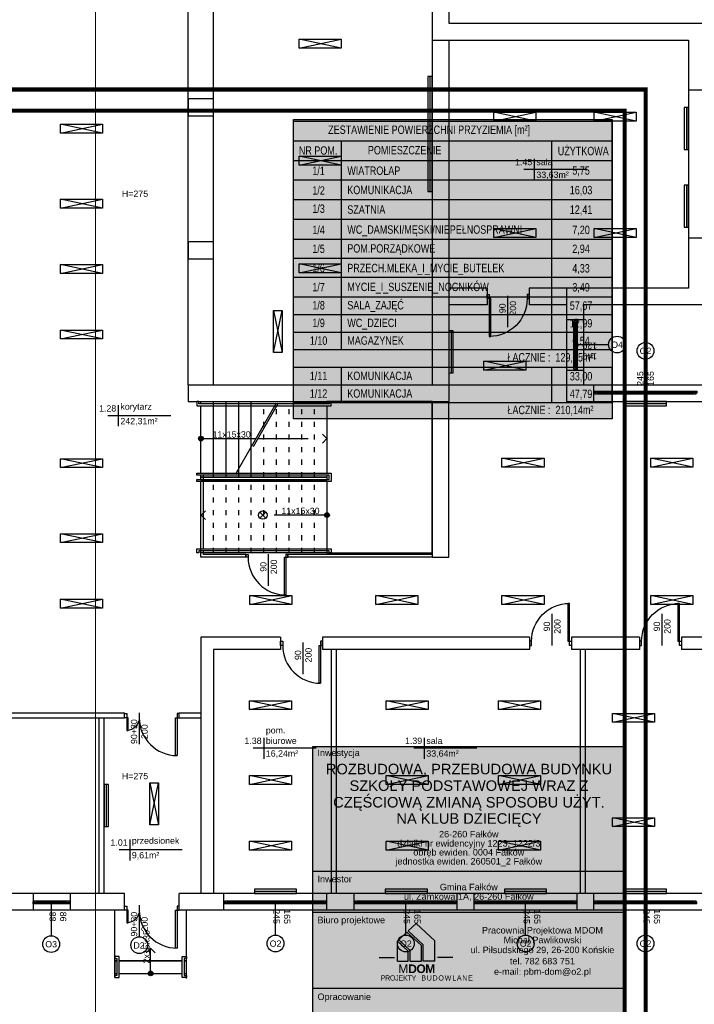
# Model space of a CAD drawing. Header units: millimetres. Extents: x 3698380 to 4312681, y 939872 to 1104488.
# Tile 34 of 93: x 3987465 to 4003512, y 969440 to 992861. Entities that reach past the tile are written whole.
import ezdxf
from ezdxf.enums import TextEntityAlignment as Align

# ---------------------------------------------------------------- set-up
doc = ezdxf.new("R2010")
doc.units = ezdxf.units.MM
doc.header["$LTSCALE"] = 10
doc.set_wipeout_variables(frame=1)
doc.linetypes.add('ACAD_ISO03W100', pattern=[30, 12, -18])
for name, color, linetype in [('__INST_opisy', 3, 'Continuous'), ('A_opis', 6, 'Continuous'), ('A_sc_istn', 252, 'Continuous'), ('A_wymiary', 1, 'Continuous'), ('METRYKA', 1, 'Continuous'), ('RAMKA', 5, 'Continuous')]:
    doc.layers.add(name, color=color, linetype=linetype)
doc.styles.add('ARIAL', font='arial.ttf')
doc.styles.get("Standard").update_dxf_attribs({"font": 'arial.ttf'})
doc.styles.add('Strzałki', font='ic-isocp.shx', dxfattribs={"width": 0.8})
doc.linetypes.add('TRACKS', pattern='A,0.15,[130,ltypeshp.shx,S=0.25,R=0,X=0,Y=0],0.15', length=0.3)
doc.linetypes.add('ZIGZAG', pattern='A,0.0001,-0.2,[131,ltypeshp.shx,S=0.2,R=0,X=-0.2,Y=0],-0.4,[131,ltypeshp.shx,S=0.2,R=180,X=0.2,Y=0],-0.2', length=0.8001)

# ---------------------------------------------------------------- blocks, each defined once
blk = doc.blocks.new('*U186')
blk.add_lwpolyline([(90, 105), (390, 105), (390, -75), (90, -75)], close=True)
blk.add_wipeout([(80, 285), (85, 285), (85, 280), (395, 280), (395, 285), (400, 285), (400, 275), (80, 275)])
for points in [[(-160, 285), (-160, -75), (90, -75), (90, 285)], [(80, 285), (85, 285), (85, 280), (395, 280), (395, 285), (400, 285), (400, 275), (80, 275)], [(90, 285), (390, 285), (390, 105), (90, 105)]]:
    blk.add_lwpolyline(points, close=True)
for points in [[(400, 115), (400, 110), (85, 110), (85, 100), (400, 100), (400, 95), (80, 95), (80, 115)], [(80, -75), (85, -75), (85, -70), (395, -70), (395, -75), (400, -75), (400, -65), (80, -65)]]:
    blk.add_wipeout(points)
for points in [[(400, 110), (85, 110), (85, 100), (400, 100), (400, 95), (80, 95), (80, 115), (400, 115)], [(80, -75), (85, -75), (85, -70), (395, -70), (395, -75), (400, -75), (400, -65), (80, -65)]]:
    blk.add_lwpolyline(points, close=True)
blk = doc.blocks.new('*U198')
h = blk.add_hatch(color=256)
h.dxf.hatch_style = 1
h.paths.add_polyline_path([(5.6, 0, 1), (-5.6, 0, 1)])
at = {"linetype": 'ACAD_ISO03W100', "lineweight": 15}
for q in [(-289, 10.6), (-289, -10.6)]:
    blk.add_line((-299.6, 0), q, dxfattribs=at)
at = {"linetype": 'ACAD_ISO03W100'}
blk.add_line((-135.6, 0), (-299.6, 0), dxfattribs=at)
blk.add_line((-5.6, 0), (-130.6, 0))
blk.add_lwpolyline([(-184.2, -84.2), (-87, 84.2)], dxfattribs=at)
blk.add_lwpolyline([(-179.2, -84.2), (-82, 84.2)])
at = {"ltscale": 100}
blk.add_circle((0, 0), 5.61, dxfattribs=at)
blk.add_attdef('OPIS_SCHODÓW', text='', height=15, rotation=180).set_placement((-73.1, -10), align=Align.MIDDLE_CENTER)
blk = doc.blocks.new('*U199')
h = blk.add_hatch(color=256)
h.dxf.hatch_style = 1
h.paths.add_polyline_path([(5.6, 0, 1), (-5.6, 0, 1)])
at = {"linetype": 'ACAD_ISO03W100', "lineweight": 15}
for q in [(-289, 10.6), (-289, -10.6)]:
    blk.add_line((-299.6, 0), q, dxfattribs=at)
at = {"linetype": 'ACAD_ISO03W100'}
blk.add_line((-5.6, 0), (-299.6, 0), dxfattribs=at)
at = {"ltscale": 100}
blk.add_circle((0, 0), 5.61, dxfattribs=at)
blk.add_attdef('OPIS_SCHODÓW', text='', height=15).set_placement((-63.1, 10), align=Align.MIDDLE_CENTER)
blk = doc.blocks.new('*U463')
at = {"color": 252}
for p, q in [((-16.5, 20), (-21.5, 20)), ((-21.5, 15), (-19, 15)), ((-19, 15), (-19, 17.5)), ((-19, 17.5), (-16.5, 17.5)), ((-14, 17.5), (-19, 17.5)), ((-19, 17.5), (-19, 12.5)), ((-19, 12.5), (-14, 12.5)), ((-16.5, 17.5), (-16.5, 20)), ((61.5, 20), (-16.5, 20)), ((-14, 12.5), (-14, 17.5)), ((59, 17.5), (-14, 17.5)), ((-14, 15), (59, 15)), ((-14, 12.5), (59, 12.5)), ((-14, 12.5), (59, 12.5)), ((64, 17.5), (59, 17.5)), ((59, 17.5), (59, 12.5)), ((59, 12.5), (64, 12.5)), ((66.5, 20), (61.5, 20)), ((61.5, 20), (61.5, 17.5)), ((61.5, 17.5), (64, 17.5)), ((64, 17.5), (64, 15)), ((64, 12.5), (64, 17.5)), ((64, 15), (66.5, 15))]:
    blk.add_line(p, q, dxfattribs=at)
for points in [[(-21.5, 20), (-21.5, 15), (-19, 15)], [(66.5, 20), (66.5, 15), (64, 15)]]:
    blk.add_lwpolyline(points, dxfattribs=at)
blk = doc.blocks.new('*U338')
at = {"color": 252}
blk.add_lwpolyline([(75, 0), (0, 0)], dxfattribs=at)
for tag, p in [('S', (30, 5)), ('H', (30, -20))]:
    blk.add_attdef(tag, text='', height=15, dxfattribs=at).set_placement(p, align=Align.CENTER)
blk = doc.blocks.new('*U462')
at = {"color": 252}
for p, q in [((-95, 20), (-100, 20)), ((-100, 15), (-97.5, 15)), ((-97.5, 15), (-97.5, 17.5)), ((-97.5, 17.5), (-95, 17.5)), ((-92.5, 17.5), (-97.5, 17.5)), ((-97.5, 17.5), (-97.5, 12.5)), ((-97.5, 12.5), (-92.5, 12.5)), ((-95, 17.5), (-95, 20)), ((140, 20), (-95, 20)), ((-92.5, 12.5), (-92.5, 17.5)), ((137.5, 17.5), (-92.5, 17.5)), ((-92.5, 15), (137.5, 15)), ((-92.5, 12.5), (137.5, 12.5)), ((-92.5, 12.5), (137.5, 12.5)), ((142.5, 17.5), (137.5, 17.5)), ((137.5, 17.5), (137.5, 12.5)), ((137.5, 12.5), (142.5, 12.5)), ((145, 20), (140, 20)), ((140, 20), (140, 17.5)), ((140, 17.5), (142.5, 17.5)), ((142.5, 17.5), (142.5, 15)), ((142.5, 12.5), (142.5, 17.5)), ((142.5, 15), (145, 15))]:
    blk.add_line(p, q, dxfattribs=at)
for points in [[(-100, 20), (-100, 15), (-97.5, 15)], [(145, 20), (145, 15), (142.5, 15)]]:
    blk.add_lwpolyline(points, dxfattribs=at)
blk = doc.blocks.new('*U259')
at = {"color": 252}
blk.add_lwpolyline([(75, 0), (0, 0)], dxfattribs=at)
for tag, p in [('H', (30, 20)), ('S', (30, -5))]:
    blk.add_attdef(tag, text='', height=15, rotation=180, dxfattribs=at).set_placement(p, align=Align.CENTER)
blk = doc.blocks.new('*U196')
blk.add_arc((0, 0), 900, 0, 90)
blk.add_wipeout([(0, 900), (35, 900), (35, 0), (0, 0)])
blk.add_wipeout([(0, 900), (35, 900), (35, 0), (0, 0)])
blk.add_wipeout([(0, 900), (35, 900), (35, 0), (0, 0)])
for points in [[(35, 900), (35, 0), (0, 0), (0, 900)], [(-50, -100), (0, -100), (0, 0), (-50, 0)]]:
    blk.add_lwpolyline(points, close=True)
blk = doc.blocks.new('*U192')
blk.add_arc((0, 0), 300, 0, 90)
blk.add_wipeout([(0, 300), (35, 300), (35, 0), (0, 0)])
blk.add_wipeout([(0, 300), (35, 300), (35, 0), (0, 0)])
blk.add_wipeout([(0, 300), (35, 300), (35, 0), (0, 0)])
for points in [[(35, 300), (35, 0), (0, 0), (0, 300)], [(-50, -100), (0, -100), (0, 0), (-50, 0)]]:
    blk.add_lwpolyline(points, close=True)
blk = doc.blocks.new('*U469')
at = {"color": 252}
for points in [[(35, 900), (35, 0), (0, 0), (0, 900)], [(-50, -100), (0, -100), (0, 0), (-50, 0)], [(950, 0), (950, -100), (900, -100), (900, 0)]]:
    blk.add_lwpolyline(points, close=True, dxfattribs=at)
blk.add_arc((0, 0), 900, 0, 90, dxfattribs=at)
blk = doc.blocks.new('*U460')
at = {"color": 252}
for p, q in [((-32.5, 20), (-37.5, 20)), ((-37.5, 15), (-35, 15)), ((-35, 15), (-35, 17.5)), ((-35, 17.5), (-32.5, 17.5)), ((-30, 17.5), (-35, 17.5)), ((-35, 17.5), (-35, 12.5)), ((-35, 12.5), (-30, 12.5)), ((-32.5, 17.5), (-32.5, 20)), ((77.5, 20), (-32.5, 20)), ((-30, 12.5), (-30, 17.5)), ((75, 17.5), (-30, 17.5)), ((-30, 15), (75, 15)), ((-30, 12.5), (75, 12.5)), ((-30, 12.5), (75, 12.5)), ((80, 17.5), (75, 17.5)), ((75, 17.5), (75, 12.5)), ((75, 12.5), (80, 12.5)), ((82.5, 20), (77.5, 20)), ((77.5, 20), (77.5, 17.5)), ((77.5, 17.5), (80, 17.5)), ((80, 17.5), (80, 15)), ((80, 12.5), (80, 17.5)), ((80, 15), (82.5, 15))]:
    blk.add_line(p, q, dxfattribs=at)
for points in [[(-37.5, 20), (-37.5, 15), (-35, 15)], [(82.5, 20), (82.5, 15), (80, 15)]]:
    blk.add_lwpolyline(points, dxfattribs=at)
blk = doc.blocks.new('*U471')
at = {"color": 252}
for points in [[(35, 900), (35, 0), (0, 0), (0, 900)], [(-50, -60), (0, -60), (0, 0), (-50, 0)], [(950, 0), (950, -60), (900, -60), (900, 0)]]:
    blk.add_lwpolyline(points, close=True, dxfattribs=at)
blk.add_arc((0, 0), 900, 0, 90, dxfattribs=at)
blk = doc.blocks.new('*U211')
for points in [[(90, 135), (90, -35), (90, -35), (90, 135)], [(90, 135), (120, 135), (120, -35), (90, -35)]]:
    blk.add_lwpolyline(points, close=True)
for points in [[(80, 135), (85, 135), (85, 130), (125, 130), (125, 135), (130, 135), (130, 125), (80, 125)], [(80, -35), (85, -35), (85, -30), (125, -30), (125, -35), (130, -35), (130, -25), (80, -25)]]:
    blk.add_wipeout(points)
for points in [[(80, 135), (85, 135), (85, 130), (125, 130), (125, 135), (130, 135), (130, 125), (80, 125)], [(80, -35), (85, -35), (85, -30), (125, -30), (125, -35), (130, -35), (130, -25), (80, -25)]]:
    blk.add_lwpolyline(points, close=True)
blk = doc.blocks.new('*U210')
h = blk.add_hatch(color=256)
h.dxf.hatch_style = 1
h.paths.add_polyline_path([(5.6, 0, 1), (-5.6, 0, 1)])
at = {"linetype": 'ACAD_ISO03W100', "lineweight": 15}
for q in [(-49, 10.6), (-49, -10.6)]:
    blk.add_line((-59.6, 0), q, dxfattribs=at)
blk.add_line((-5.6, 0), (-59.6, 0))
at = {"ltscale": 100}
blk.add_circle((0, 0), 5.61, dxfattribs=at)
blk.add_attdef('OPIS_SCHODÓW', text='', height=15, rotation=180).set_placement((-63.1, -10), align=Align.MIDDLE_CENTER)
blk = doc.blocks.new('d')
at = {"color": 252, "lineweight": 9}
blk.add_line((3747510.58, 823353.19), (3747510.58, 775173.19), dxfattribs=at)
at = {"layer": 'A_sc_istn', "color": 252}
for points in [[(3745714.74, 821527.02), (3757114.74, 821527.02), (3757114.74, 802727.02), (3755914.74, 802727.02), (3755914.74, 802327.02), (3762014.74, 802327.02), (3762014.74, 795627.02), (3759114.74, 795627.02), (3759114.74, 793727.02), (3776514.74, 793727.02), (3776514.74, 786472.02)], [(3745714.74, 821127.02), (3756714.74, 821127.02), (3756714.74, 803127.02), (3755514.74, 803127.02), (3755514.74, 801927.02), (3761614.74, 801927.02), (3761614.74, 796027.02), (3758714.74, 796027.02), (3758714.74, 793327.02), (3776114.74, 793327.02), (3776114.74, 786472.02)], [(3749714.74, 793727.02), (3749714.74, 802727.02)], [(3750314.74, 793727.02), (3750314.74, 802727.02)], [(3752348.8, 801732.99), (3753348.8, 801945.12)], [(3753348.8, 801732.99), (3752348.8, 801945.12)], [(3755514.74, 801927.02), (3755514.74, 793727.02)], [(3755914.74, 801927.02), (3755914.74, 793327.02)], [(3761614.74, 800742.02), (3762014.74, 800742.02)], [(3756980.74, 799996.82), (3757980.74, 800208.95)], [(3757980.74, 799996.82), (3756980.74, 800208.95)], [(3759368.7, 799996.82), (3760368.7, 800208.95)], [(3760368.7, 799996.82), (3759368.7, 800208.95)], [(3746676.94, 799712.15), (3747676.94, 799924.28)], [(3747676.94, 799712.15), (3746676.94, 799924.28)], [(3752348.8, 798950.03), (3753348.8, 799162.17)], [(3753348.8, 798950.03), (3752348.8, 799162.17)], [(3757946.54, 799098.67), (3757946.54, 798598.67)], [(3759196.54, 798848.67), (3757696.54, 798848.67)], [(3746676.94, 797929.19), (3747676.94, 798141.33)], [(3747676.94, 797929.19), (3746676.94, 798141.33)], [(3756980.74, 797232.39), (3757980.74, 797444.53)], [(3757980.74, 797232.39), (3756980.74, 797444.53)], [(3759368.7, 797232.39), (3760368.7, 797444.53)], [(3760368.7, 797232.39), (3759368.7, 797444.53)], [(3761614.81, 797222.02), (3762014.81, 797222.02)], [(3746676.94, 796373), (3747676.94, 796585.13)], [(3747676.94, 796373), (3746676.94, 796585.13)], [(3752348.8, 796393.84), (3753348.8, 796605.97)], [(3753348.8, 796393.84), (3752348.8, 796605.97)], [(3756825.7, 796027.02), (3755914.74, 796027.02)], [(3756825.7, 796027.02), (3756825.7, 795627.02)], [(3758714.74, 796027.02), (3757825.7, 796027.02)], [(3757825.7, 796027.02), (3757825.7, 795627.02)], [(3756825.7, 795627.02), (3755914.74, 795627.02)], [(3758714.74, 795627.02), (3757825.7, 795627.02)], [(3751739.49, 795495.75), (3751951.62, 794495.75)], [(3751739.49, 794495.75), (3751951.62, 795495.75)], [(3758714.74, 795277.02), (3759114.74, 795277.02)], [(3746676.94, 794816.8), (3747676.94, 795028.93)], [(3747676.94, 794816.8), (3746676.94, 795028.93)], [(3756743, 794078.29), (3757743, 794290.42)], [(3757743, 794078.29), (3756743, 794290.42)], [(3758714.74, 794077.02), (3759114.74, 794077.02)], [(3749714.74, 793727.02), (3755514.74, 793727.02)], [(3749714.74, 793727.02), (3749714.74, 793327.02)], [(3759364.74, 793327.02), (3759364.74, 793727.02)], [(3749714.74, 793327.02), (3755914.74, 793327.02)], [(3755514.74, 793327.02), (3755514.74, 789627.02), (3755914.74, 789627.02), (3755914.74, 793327.02)], [(3748051.01, 793239.3), (3748051.01, 792739.3)], [(3749301.01, 792989.3), (3747801.01, 792989.3)], [(3746676.94, 791756.39), (3747676.94, 791968.53)], [(3747676.94, 791756.39), (3746676.94, 791968.53)], [(3757176.86, 791766.94), (3758176.86, 791979.07)], [(3758176.86, 791766.94), (3757176.86, 791979.07)], [(3760714.1, 791766.94), (3761714.1, 791979.07)], [(3761714.1, 791766.94), (3760714.1, 791979.07)], [(3751086.31, 789627.02), (3750014.74, 789627.02), (3750014.74, 791587.02)], [(3751086.31, 789687.02), (3750074.74, 789687.02), (3750074.74, 791587.02)], [(3746676.94, 789973.44), (3747676.94, 790185.57)], [(3747676.94, 789973.44), (3746676.94, 790185.57)], [(3755514.74, 789687.02), (3752086.31, 789687.02)], [(3755514.74, 789627.02), (3752086.31, 789627.02)], [(3746676.94, 788417.24), (3747676.94, 788629.38)], [(3747676.94, 788417.24), (3746676.94, 788629.38)], [(3751176.86, 788502.51), (3752176.86, 788714.65)], [(3752176.86, 788502.51), (3751176.86, 788714.65)], [(3754176.86, 788502.51), (3755176.86, 788714.65)], [(3755176.86, 788502.51), (3754176.86, 788714.65)], [(3757176.86, 788502.51), (3758176.86, 788714.65)], [(3758176.86, 788502.51), (3757176.86, 788714.65)], [(3760714.1, 788502.51), (3761714.1, 788714.65)], [(3761714.1, 788502.51), (3760714.1, 788714.65)], [(3751910.63, 787727.02), (3750014.74, 787727.02)], [(3750014.74, 787727.02), (3750014.74, 781627.02)], [(3751910.63, 787727.02), (3751910.63, 787427.02)], [(3757830.63, 787727.02), (3752910.63, 787727.02)], [(3752910.63, 787727.02), (3752910.63, 787427.02)], [(3757830.63, 787727.02), (3757830.63, 787427.02)], [(3760447.71, 787727.02), (3758830.63, 787727.02)], [(3758830.63, 787727.02), (3758830.63, 787427.02)], [(3760447.71, 787727.02), (3760447.71, 787427.02)], [(3767991.27, 787727.02), (3761447.71, 787727.02)], [(3761447.71, 787727.02), (3761447.71, 787427.02)], [(3751910.63, 787427.02), (3750314.74, 787427.02)], [(3750314.74, 787427.02), (3750314.74, 781627.02)], [(3757830.63, 787427.02), (3752910.63, 787427.02)], [(3753114.74, 787427.02), (3753114.74, 781627.02)], [(3753234.74, 787427.02), (3753234.74, 781627.02)], [(3760447.71, 787427.02), (3758830.63, 787427.02)], [(3759034.74, 787427.02), (3759034.74, 781627.02)], [(3759154.74, 787427.02), (3759154.74, 781627.02)], [(3767991.27, 787427.02), (3761447.71, 787427.02)], [(3751173.69, 786000.36), (3752173.69, 786212.49)], [(3752173.69, 786000.36), (3751173.69, 786212.49)], [(3754422.73, 786000.36), (3755422.73, 786212.49)], [(3755422.73, 786000.36), (3754422.73, 786212.49)], [(3757097.04, 786000.36), (3758097.04, 786212.49)], [(3758097.04, 786000.36), (3757097.04, 786212.49)], [(3744414.74, 785927.02), (3746834.74, 785927.02)], [(3744414.74, 785807.02), (3746834.74, 785807.02)], [(3746834.74, 785927.02), (3748199.74, 785927.02)], [(3746834.74, 785807.02), (3748199.74, 785807.02)], [(3747594.74, 781627.02), (3747594.74, 785807.02)], [(3747714.74, 781627.02), (3747714.74, 785807.02)], [(3749499.74, 785927.02), (3750014.74, 785927.02)], [(3749499.74, 785807.02), (3750014.74, 785807.02)], [(3759802.71, 785698.55), (3760802.71, 785910.68)], [(3760802.71, 785698.55), (3759802.71, 785910.68)], [(3751509.63, 785331.66), (3751509.63, 784831.66)], [(3755328.39, 785331.66), (3755328.39, 784831.66)], [(3752759.63, 785081.66), (3751259.63, 785081.66)], [(3756578.39, 785081.66), (3755078.39, 785081.66)], [(3776514.74, 785072.02), (3776514.74, 781227.02), (3749499.74, 781227.02)], [(3776114.74, 785072.02), (3776114.74, 781627.02), (3749499.74, 781627.02)], [(3751173.69, 784217.4), (3752173.69, 784429.54)], [(3752173.69, 784217.4), (3751173.69, 784429.54)], [(3754422.73, 784217.4), (3755422.73, 784429.54)], [(3755422.73, 784217.4), (3754422.73, 784429.54)], [(3757097.04, 784217.4), (3758097.04, 784429.54)], [(3758097.04, 784217.4), (3757097.04, 784429.54)], [(3748797.13, 784259.88), (3749009.27, 783259.88)], [(3748797.13, 783259.88), (3749009.27, 784259.88)], [(3759802.71, 783217.49), (3760802.71, 783429.63)], [(3760802.71, 783217.49), (3759802.71, 783429.63)], [(3748322.28, 782912.79), (3748322.28, 782412.79)], [(3751173.69, 782661.21), (3752173.69, 782873.34)], [(3752173.69, 782661.21), (3751173.69, 782873.34)], [(3754422.73, 782661.21), (3755422.73, 782873.34)], [(3755422.73, 782661.21), (3754422.73, 782873.34)], [(3757097.04, 782661.21), (3758097.04, 782873.34)], [(3758097.04, 782661.21), (3757097.04, 782873.34)], [(3749572.28, 782662.79), (3748072.28, 782662.79)], [(3748199.74, 781627.02), (3730709.74, 781627.02)], [(3746024.74, 781627.02), (3746024.74, 781227.02)], [(3746904.74, 781627.02), (3746904.74, 781227.02)], [(3748199.74, 781227.02), (3748199.74, 781627.02)], [(3749499.74, 781227.02), (3749499.74, 781627.02)], [(3750564.74, 781227.02), (3750564.74, 781627.02)], [(3753014.74, 781227.02), (3753014.74, 781627.02)], [(3753664.74, 781227.02), (3753664.74, 781627.02)], [(3756114.74, 781227.02), (3756114.74, 781627.02)], [(3756514.74, 781227.02), (3756514.74, 781627.02)], [(3758964.74, 781227.02), (3758964.74, 781627.02)], [(3759364.74, 781227.02), (3759364.74, 781627.02)], [(3748199.74, 781227.02), (3730709.74, 781227.02)]]:
    blk.add_lwpolyline(points, dxfattribs=at)
for points in [[(3752348.8, 801945.12), (3753348.8, 801945.12), (3753348.8, 801732.99), (3752348.8, 801732.99)], [(3755414.74, 801061.95), (3755414.74, 798327.21), (3755514.74, 798327.21), (3755514.74, 801061.95)], [(3749714.74, 800127.02), (3750314.74, 800127.02), (3750314.74, 800527.02), (3749714.74, 800527.02)], [(3761514.74, 800323.39), (3761514.74, 799323.39), (3761614.74, 799323.39), (3761614.74, 800323.39)], [(3756980.74, 800208.95), (3757980.74, 800208.95), (3757980.74, 799996.82), (3756980.74, 799996.82)], [(3759368.7, 800208.95), (3760368.7, 800208.95), (3760368.7, 799996.82), (3759368.7, 799996.82)], [(3746676.94, 799924.28), (3747676.94, 799924.28), (3747676.94, 799712.15), (3746676.94, 799712.15)], [(3752348.8, 799162.17), (3753348.8, 799162.17), (3753348.8, 798950.03), (3752348.8, 798950.03)], [(3761514.74, 798475.9), (3761514.74, 797475.9), (3761614.74, 797475.9), (3761614.74, 798475.9)], [(3746676.94, 798141.33), (3747676.94, 798141.33), (3747676.94, 797929.19), (3746676.94, 797929.19)], [(3756980.74, 797444.53), (3757980.74, 797444.53), (3757980.74, 797232.39), (3756980.74, 797232.39)], [(3759368.7, 797444.53), (3760368.7, 797444.53), (3760368.7, 797232.39), (3759368.7, 797232.39)], [(3749714.74, 796727.02), (3750314.74, 796727.02), (3750314.74, 797127.02), (3749714.74, 797127.02)], [(3746676.94, 796585.13), (3747676.94, 796585.13), (3747676.94, 796373), (3746676.94, 796373)], [(3752348.8, 796605.97), (3753348.8, 796605.97), (3753348.8, 796393.84), (3752348.8, 796393.84)], [(3751951.62, 795495.75), (3751951.62, 794495.75), (3751739.49, 794495.75), (3751739.49, 795495.75)], [(3746676.94, 795028.93), (3747676.94, 795028.93), (3747676.94, 794816.8), (3746676.94, 794816.8)], [(3755914.74, 795008.06), (3755914.74, 794008.06), (3756014.74, 794008.06), (3756014.74, 795008.06)], [(3756743, 794290.42), (3757743, 794290.42), (3757743, 794078.29), (3756743, 794078.29)], [(3761089.74, 793327.02), (3760089.74, 793327.02), (3760089.74, 793227.02), (3761089.74, 793227.02)], [(3746676.94, 791968.53), (3747676.94, 791968.53), (3747676.94, 791756.39), (3746676.94, 791756.39)], [(3757176.86, 791979.07), (3758176.86, 791979.07), (3758176.86, 791766.94), (3757176.86, 791766.94)], [(3760714.1, 791979.07), (3761714.1, 791979.07), (3761714.1, 791766.94), (3760714.1, 791766.94)], [(3746676.94, 790185.57), (3747676.94, 790185.57), (3747676.94, 789973.44), (3746676.94, 789973.44)], [(3746676.94, 788629.38), (3747676.94, 788629.38), (3747676.94, 788417.24), (3746676.94, 788417.24)], [(3751176.86, 788714.65), (3752176.86, 788714.65), (3752176.86, 788502.51), (3751176.86, 788502.51)], [(3754176.86, 788714.65), (3755176.86, 788714.65), (3755176.86, 788502.51), (3754176.86, 788502.51)], [(3757176.86, 788714.65), (3758176.86, 788714.65), (3758176.86, 788502.51), (3757176.86, 788502.51)], [(3760714.1, 788714.65), (3761714.1, 788714.65), (3761714.1, 788502.51), (3760714.1, 788502.51)], [(3751173.69, 786212.49), (3752173.69, 786212.49), (3752173.69, 786000.36), (3751173.69, 786000.36)], [(3754422.73, 786212.49), (3755422.73, 786212.49), (3755422.73, 786000.36), (3754422.73, 786000.36)], [(3757097.04, 786212.49), (3758097.04, 786212.49), (3758097.04, 786000.36), (3757097.04, 786000.36)], [(3759802.71, 785910.68), (3760802.71, 785910.68), (3760802.71, 785698.55), (3759802.71, 785698.55)], [(3751173.69, 784429.54), (3752173.69, 784429.54), (3752173.69, 784217.4), (3751173.69, 784217.4)], [(3754422.73, 784429.54), (3755422.73, 784429.54), (3755422.73, 784217.4), (3754422.73, 784217.4)], [(3757097.04, 784429.54), (3758097.04, 784429.54), (3758097.04, 784217.4), (3757097.04, 784217.4)], [(3747714.74, 784217.02), (3747714.74, 783217.02), (3747814.74, 783217.02), (3747814.74, 784217.02)], [(3749009.27, 784259.88), (3749009.27, 783259.88), (3748797.13, 783259.88), (3748797.13, 784259.88)], [(3759802.71, 783429.63), (3760802.71, 783429.63), (3760802.71, 783217.49), (3759802.71, 783217.49)], [(3751173.69, 782873.34), (3752173.69, 782873.34), (3752173.69, 782661.21), (3751173.69, 782661.21)], [(3754422.73, 782873.34), (3755422.73, 782873.34), (3755422.73, 782661.21), (3754422.73, 782661.21)], [(3757097.04, 782873.34), (3758097.04, 782873.34), (3758097.04, 782661.21), (3757097.04, 782661.21)], [(3752289.74, 781727.02), (3751289.74, 781727.02), (3751289.74, 781627.02), (3752289.74, 781627.02)], [(3755402.07, 781727.02), (3754402.07, 781727.02), (3754402.07, 781627.02), (3755402.07, 781627.02)], [(3758239.74, 781727.02), (3757239.74, 781727.02), (3757239.74, 781627.02), (3758239.74, 781627.02)], [(3761089.74, 781727.02), (3760089.74, 781727.02), (3760089.74, 781627.02), (3761089.74, 781627.02)]]:
    blk.add_lwpolyline(points, close=True, dxfattribs=at)
at = {"layer": 'A_sc_istn', "color": 252, "linetype": 'ZIGZAG', "ltscale": 20}
blk.add_lwpolyline([(3755464.74, 801061.95), (3755464.74, 798327.21)], dxfattribs=at)
at = {"layer": 'A_sc_istn', "color": 252, "linetype": 'TRACKS', "ltscale": 20}
for points in [[(3761564.74, 800323.39), (3761564.74, 799323.39)], [(3761564.74, 798475.9), (3761564.74, 797475.9)], [(3755964.74, 795008.06), (3755964.74, 794008.06)], [(3761089.74, 793277.02), (3760089.74, 793277.02)], [(3747764.74, 784217.02), (3747764.74, 783217.02)], [(3752289.74, 781677.02), (3751289.74, 781677.02)], [(3755402.07, 781677.02), (3754402.07, 781677.02)], [(3758239.74, 781677.02), (3757239.74, 781677.02)], [(3761089.74, 781677.02), (3760089.74, 781677.02)]]:
    blk.add_lwpolyline(points, dxfattribs=at)
at = {"layer": 'A_sc_istn', "color": 252}
for centre in [(3759914.65, 794683.69), (3760591.05, 794535.86), (3751791.05, 780437.26), (3754891.05, 780437.26), (3757741.05, 780437.26), (3760591.05, 780437.26), (3746453.11, 780423.26)]:
    blk.add_circle(centre, 200, dxfattribs=at)
at = {"layer": 'A_sc_istn', "color": 252, "xscale": -1, "rotation": 180}
blk.add_blockref('*U469', (3756875.7, 795777.02), dxfattribs=at)
at = {"layer": 'A_sc_istn', "color": 252, "linetype": 'ACAD_ISO03W100', "xscale": 10, "yscale": 10, "zscale": 10, "rotation": 270}
for p in [(3757313.7, 795846.69), (3758369.34, 788279.2), (3760986.42, 788279.2), (3752449.34, 787596.69)]:
    blk.add_blockref('*U259', p, dxfattribs=at).add_auto_attribs({'S': '90', 'H': '200'})
at = {"layer": 'A_sc_istn', "color": 252, "xscale": -10, "yscale": 10, "zscale": 10}
for name, p, rotation in [('*U460', (3758764.77, 794452.02), 270), ('*U462', (3760814.74, 793377.05), 359.9999999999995), ('*U463', (3746239.74, 781576.99), 180), ('*U462', (3751564.74, 781576.99), 180), ('*U462', (3754664.74, 781576.99), 180), ('*U462', (3757514.74, 781576.99), 180), ('*U462', (3760364.74, 781576.99), 180), ('*U211', (3749319.25, 780927.02), 90)]:
    blk.add_blockref(name, p, dxfattribs=dict(at, rotation=rotation))
at = {"layer": 'A_sc_istn', "color": 252, "linetype": 'ACAD_ISO03W100'}
ref = blk.add_blockref('*U259', (3758964.77, 794677.02), dxfattribs=dict(at, xscale=-10, yscale=10, zscale=10, rotation=180))
ref.add_attrib('S', '120', dxfattribs={"layer": '0', "color": 252, "height": 150, "rotation": 180}).set_placement((3759264.77, 794727.02), align=Align.CENTER)
ref.add_attrib('H', '140', dxfattribs={"layer": '0', "color": 252, "height": 150, "rotation": 180}).set_placement((3759264.77, 794477.02), align=Align.CENTER)
ref = blk.add_blockref('*U259', (3760589.74, 793577.05), dxfattribs=dict(at, xscale=-10, yscale=10, zscale=10, rotation=269.9999999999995))
ref.add_attrib('S', '245', dxfattribs={"layer": '0', "color": 252, "height": 150, "rotation": 90}).set_placement((3760539.74, 793877.05), align=Align.CENTER)
ref.add_attrib('H', '165', dxfattribs={"layer": '0', "color": 252, "height": 150, "rotation": 90}).set_placement((3760789.74, 793877.05), align=Align.CENTER)
at = {"layer": 'A_sc_istn', "color": 252, "xscale": -1}
for p in [(3758780.63, 787627.02), (3761397.71, 787627.02)]:
    blk.add_blockref('*U469', p, dxfattribs=at)
at = {"layer": 'A_sc_istn', "color": 252, "rotation": 180}
blk.add_blockref('*U469', (3752860.63, 787527.02), dxfattribs=at)
at = {"layer": 'A_sc_istn', "color": 252, "linetype": 'ACAD_ISO03W100'}
ref = blk.add_blockref('*U338', (3746464.74, 781377), dxfattribs=dict(at, xscale=-10, yscale=10, zscale=10, rotation=90))
ref.add_attrib('S', '88', dxfattribs={"layer": '0', "color": 252, "height": 150, "rotation": 270}).set_placement((3746414.74, 781077), align=Align.CENTER)
ref.add_attrib('H', '86', dxfattribs={"layer": '0', "color": 252, "height": 150, "rotation": 270}).set_placement((3746664.74, 781077), align=Align.CENTER)
ref = blk.add_blockref('*U338', (3751789.74, 781377), dxfattribs=dict(at, xscale=-10, yscale=10, zscale=10, rotation=90))
ref.add_attrib('S', '245', dxfattribs={"layer": '0', "color": 252, "height": 150, "rotation": 270}).set_placement((3751739.74, 781077), align=Align.CENTER)
ref.add_attrib('H', '165', dxfattribs={"layer": '0', "color": 252, "height": 150, "rotation": 270}).set_placement((3751989.74, 781077), align=Align.CENTER)
ref = blk.add_blockref('*U338', (3754889.74, 781377), dxfattribs=dict(at, xscale=-10, yscale=10, zscale=10, rotation=90))
ref.add_attrib('S', '245', dxfattribs={"layer": '0', "color": 252, "height": 150, "rotation": 270}).set_placement((3754839.74, 781077), align=Align.CENTER)
ref.add_attrib('H', '165', dxfattribs={"layer": '0', "color": 252, "height": 150, "rotation": 270}).set_placement((3755089.74, 781077), align=Align.CENTER)
ref = blk.add_blockref('*U338', (3757739.74, 781377), dxfattribs=dict(at, xscale=-10, yscale=10, zscale=10, rotation=90))
ref.add_attrib('S', '245', dxfattribs={"layer": '0', "color": 252, "height": 150, "rotation": 270}).set_placement((3757689.74, 781077), align=Align.CENTER)
ref.add_attrib('H', '165', dxfattribs={"layer": '0', "color": 252, "height": 150, "rotation": 270}).set_placement((3757939.74, 781077), align=Align.CENTER)
ref = blk.add_blockref('*U338', (3760589.74, 781377), dxfattribs=dict(at, xscale=-10, yscale=10, zscale=10, rotation=90))
ref.add_attrib('S', '245', dxfattribs={"layer": '0', "color": 252, "height": 150, "rotation": 270}).set_placement((3760539.74, 781077), align=Align.CENTER)
ref.add_attrib('H', '165', dxfattribs={"layer": '0', "color": 252, "height": 150, "rotation": 270}).set_placement((3760789.74, 781077), align=Align.CENTER)
at = {"layer": 'A_sc_istn', "color": 252}
for s, width, insert, char_height, attachment_point in [('{\\H0.5x;1.45}', 232.5953, (3757896.54, 798948.67), 300, 9), ('{\\H0.5x;sala}', 232.5953, (3757996.54, 798948.67), 300, 7), ('{\\H0.5x;33,63m²}', 232.5953, (3757996.54, 798798.67), 300, 1), ('H=275', 129.7048, (3748448.53, 798271.04), 150, 5), ('{\\H0.5x;O4}', 232.5953, (3759774.95, 794603.72), 300, 7), ('{\\H0.5x;O2}', 232.5953, (3760451.34, 794455.9), 300, 7), ('{\\H0.5x;1.28}', 232.5953, (3748001.01, 793089.3), 300, 9), ('{\\H0.5x;korytarz}', 232.5953, (3748101.01, 793089.3), 300, 7), ('{\\H0.5x;242,31m²}', 232.5953, (3748101.01, 792939.3), 300, 1), ('{\\H0.5x;1.38}', 232.5953, (3751459.63, 785181.66), 300, 9), ('{\\H0.5x;pom. biurowe}', 232.5953, (3751559.63, 785181.66), 300, 7), ('{\\H0.5x;1.39}', 232.5953, (3755278.39, 785181.66), 300, 9), ('{\\H0.5x;sala}', 232.5953, (3755378.39, 785181.66), 300, 7), ('{\\H0.5x;16,24m²}', 232.5953, (3751559.63, 785031.66), 300, 1), ('{\\H0.5x;33,64m²}', 232.5953, (3755378.39, 785031.66), 300, 1), ('H=275', 129.7048, (3748448.53, 784419.4), 150, 5), ('{\\H0.5x;1.01}', 232.5953, (3748272.28, 782762.79), 300, 9), ('{\\H0.5x;przedsionek}', 232.5953, (3748372.28, 782762.79), 300, 7), ('{\\H0.5x;9,61m²}', 232.5953, (3748372.28, 782612.79), 300, 1), ('{\\H0.5x;O3}', 232.5953, (3746313.4, 780343.3), 300, 7), ('{\\H0.5x;O2}', 232.5953, (3751651.34, 780357.3), 300, 7), ('{\\H0.5x;O2}', 232.5953, (3754751.34, 780357.3), 300, 7), ('{\\H0.5x;O2}', 232.5953, (3757601.34, 780357.3), 300, 7), ('{\\H0.5x;O2}', 232.5953, (3760451.34, 780357.3), 300, 7)]:
    blk.add_mtext_dynamic_manual_height_columns(s, width=width, gutter_width=12.5, heights=[0], dxfattribs=dict(at, insert=insert, char_height=char_height, attachment_point=attachment_point))
for points in [[(3747969.25, 779627.02), (3747969.25, 781227.02)], [(3749669.25, 779608.51), (3749669.25, 781227.02)]]:
    blk.add_lwpolyline(points, dxfattribs=at)
at = {"layer": 'A_sc_istn', "color": 252, "xscale": 10, "yscale": 10, "zscale": 10, "rotation": 180}
blk.add_blockref('*U186', (3753914.74, 792577.02), dxfattribs=at)
at = {"layer": 'A_sc_istn', "color": 252, "rotation": 180}
for p in [(3749449.74, 785807.02), (3749449.74, 781227.02)]:
    blk.add_blockref('*U196', p, dxfattribs=at)
at = {"layer": 'A_sc_istn', "color": 252}
for points in [[(3750314.74, 791527.02), (3750314.74, 793327.02)], [(3750614.74, 791527.02), (3750614.74, 793327.02)], [(3750914.74, 791527.02), (3750914.74, 793327.02)], [(3751214.74, 791527.02), (3751214.74, 793327.02)], [(3750014.74, 791587.02), (3753014.74, 791587.02)], [(3750014.74, 791467.02), (3753014.74, 791467.02)], [(3751417.95, 790697.73), (3751559.37, 790556.31)], [(3751559.37, 790697.73), (3751417.95, 790556.31)], [(3751086.31, 789687.02), (3751086.31, 789627.02)], [(3752086.31, 789687.02), (3752086.31, 789627.02)], [(3749499.74, 785807.02), (3749499.74, 785927.02)]]:
    blk.add_lwpolyline(points, dxfattribs=at)
at = {"layer": 'A_sc_istn', "color": 252, "linetype": 'ACAD_ISO03W100'}
for points in [[(3751514.74, 791527.02), (3751514.74, 793327.02)], [(3751814.74, 791527.02), (3751814.74, 793327.02)], [(3752114.74, 791527.02), (3752114.74, 793327.02)], [(3752414.74, 791527.02), (3752414.74, 793327.02)], [(3752714.74, 791527.02), (3752714.74, 793327.02)], [(3750314.74, 789727.02), (3750314.74, 791527.02)], [(3750614.74, 789727.02), (3750614.74, 791527.02)], [(3750914.74, 789727.02), (3750914.74, 791527.02)], [(3751214.74, 789727.02), (3751214.74, 791527.02)], [(3751514.74, 789727.02), (3751514.74, 791527.02)], [(3751814.74, 789727.02), (3751814.74, 791527.02)], [(3752114.74, 789727.02), (3752114.74, 791527.02)], [(3752414.74, 789727.02), (3752414.74, 791527.02)], [(3752714.74, 789727.02), (3752714.74, 791527.02)]]:
    blk.add_lwpolyline(points, dxfattribs=at)
at = {"layer": 'A_sc_istn', "color": 252}
for centre, radius in [((3751488.66, 790627.02), 100), ((3748549.74, 780397.02), 200)]:
    blk.add_circle(centre, radius, dxfattribs=at)
at = {"layer": 'A_sc_istn', "color": 252, "xscale": 10, "yscale": 10, "zscale": 10}
for name, p, rotation, values in [('*U198', (3750014.74, 792447.02), 180, {'OPIS_SCHODÓW': '11x15x30'}), ('*U210', (3748819.25, 779727.02), 270, {'OPIS_SCHODÓW': '2x15x35'})]:
    blk.add_blockref(name, p, dxfattribs=dict(at, rotation=rotation)).add_auto_attribs(values)
at = {"layer": 'A_sc_istn', "color": 252, "linetype": 'ACAD_ISO03W100', "xscale": 10, "yscale": 10, "zscale": 10}
blk.add_blockref('*U199', (3753014.74, 790627.02), dxfattribs=at).add_auto_attribs({'OPIS_SCHODÓW': '11x15x30'})
at = {"layer": 'A_sc_istn', "color": 252, "rotation": 180}
blk.add_blockref('*U471', (3752036.31, 789627.02), dxfattribs=at)
at = {"layer": 'A_sc_istn', "color": 252, "linetype": 'ACAD_ISO03W100', "xscale": 10, "yscale": 10, "zscale": 10, "rotation": 270}
blk.add_blockref('*U259', (3751625.02, 789696.69), dxfattribs=at).add_auto_attribs({'S': '90', 'H': '200'})
at = {"layer": 'A_sc_istn', "color": 252, "xscale": -1, "rotation": 180}
for p in [(3748249.74, 785807.02), (3748249.74, 781227.02)]:
    blk.add_blockref('*U192', p, dxfattribs=at)
at = {"layer": 'A_sc_istn', "color": 252, "insert": (3748410.03, 780317.06), "char_height": 300, "attachment_point": 7}
blk.add_mtext_dynamic_manual_height_columns('{\\H0.5x;D2}', width=232.5953, gutter_width=12.5, heights=[0], dxfattribs=at)
at = {"layer": 'A_sc_istn', "color": 252}
blk.add_lwpolyline([(3748199.74, 785807.02), (3748199.74, 785927.02)], dxfattribs=at)
at = {"layer": 'A_sc_istn', "color": 252, "xscale": 10, "yscale": 10, "zscale": 10, "rotation": 90}
for p in [(3748549.74, 785177.02), (3748549.74, 780597.02)]:
    blk.add_blockref('*U338', p, dxfattribs=at).add_auto_attribs({'S': '90+30', 'H': '200'})

msp = doc.modelspace()

# ---------------------------------------------------------------- block references
at = {"layer": 'A_wymiary'}
msp.add_blockref('d', (241760, 190449), dxfattribs=at)

# ---------------------------------------------------------------- next in the draw order: hatches: boundary and pattern name
h = msp.add_hatch(color=3)
h.dxf.hatch_style = 1
h.paths.add_polyline_path([(3997342, 970946), (3996893, 971364), (3996709, 971187), (3997065, 970856), (3997065, 970464), (3997342, 970464)])
h = msp.add_hatch(color=3)
h.dxf.hatch_style = 1
h.paths.add_polyline_path([(3997019, 970836), (3996676, 971155), (3996484, 970971), (3996754, 970721), (3996754, 970464), (3997019, 970464)])
h = msp.add_hatch(color=3)
h.dxf.hatch_style = 1
h.paths.add_polyline_path([(3996708, 970701), (3996453, 970938), (3996453, 970464), (3996708, 970464)])
at = {"layer": '__INST_opisy', "ltscale": 2, "true_color": 0xf5f5f5}
h = msp.add_hatch(color=7, dxfattribs=at)
h.dxf.hatch_style = 1
h.paths.add_polyline_path([(3993980, 990484), (4001558, 990484), (4001558, 983368), (3993980, 983368)])
h = msp.add_hatch(color=7, dxfattribs=at)
h.dxf.hatch_style = 1
h.paths.add_polyline_path([(3994440, 975569), (4001856, 975569), (4001856, 961998), (3994440, 961998)])

# ---------------------------------------------------------------- next in the draw order: linework, layer by layer
at = {"color": 3}
for p, q in [((3996709, 971187), (3996893, 971364)), ((3997342, 970946), (3996893, 971364)), ((3997065, 970856), (3996709, 971187)), ((3996453, 970938), (3996708, 970701)), ((3996453, 970464), (3996453, 970938)), ((3997065, 970464), (3997065, 970856)), ((3997342, 970464), (3997342, 970946)), ((3997342, 970464), (3997065, 970464))]:
    msp.add_line(p, q, dxfattribs=at)
for points in [[(3996754, 970464), (3997019, 970464), (3997019, 970836), (3996676, 971155), (3996484, 970971)], [(3996754, 970464), (3996754, 970721), (3996484, 970971)], [(3996708, 970464), (3996708, 970701)], [(3996015, 970555), (3996383, 970555)], [(3996453, 970464), (3996708, 970464)], [(3997771, 970555), (3997403, 970555)]]:
    msp.add_lwpolyline(points, dxfattribs=at)
at = {"layer": '__INST_opisy', "ltscale": 2, "const_width": 100}
msp.add_lwpolyline([(3960356, 991198), (4002356, 991198), (4002356, 961498), (3960356, 961498), (3960356, 991198)], dxfattribs=at)
msp.add_lwpolyline([(3960856, 990698), (4001856, 990698), (4001856, 961998), (3960856, 961998)], close=True, dxfattribs=at)
at = {"layer": '__INST_opisy', "ltscale": 2}
for points in [[(3993980, 990484), (4001558, 990484), (4001558, 983368), (3993980, 983368)], [(3994440, 975569), (4001856, 975569), (4001856, 961998), (3994440, 961998)]]:
    msp.add_lwpolyline(points, close=True, dxfattribs=at)
at = {"layer": 'A_opis', "color": 3}
for p, q in [((3993980, 985012), (3993980, 990445)), ((3993980, 990445), (4001558, 990445)), ((4001558, 985012), (4001558, 990445)), ((3993980, 989980), (4001558, 989980)), ((3995117, 985012), (3995117, 989980)), ((4000126, 985012), (4000126, 989980)), ((3993980, 989515), (4001558, 989515)), ((3993980, 989049), (4001558, 989049)), ((3993980, 988584), (4001558, 988584)), ((3993980, 988584), (4001558, 988584)), ((3993980, 988118), (4001558, 988118)), ((3993980, 987637), (4001558, 987637)), ((3993980, 987187), (4001558, 987187)), ((3993980, 986738), (4001558, 986738)), ((3993980, 986272), (4001558, 986272)), ((3993980, 985852), (4001558, 985852)), ((3993980, 985432), (4001558, 985432)), ((3993980, 985012), (4001558, 985012)), ((3993980, 983752), (3993980, 984592)), ((3993980, 984592), (4001558, 984592)), ((3995117, 983752), (3995117, 984592)), ((4000126, 983752), (4000126, 984592)), ((4001558, 983752), (4001558, 984592)), ((3993980, 984172), (4001558, 984172)), ((3993980, 983752), (4001558, 983752))]:
    msp.add_line(p, q, dxfattribs=at)
at = {"layer": 'METRYKA', "color": 3}
for p, q in [((3994440, 972607), (4001856, 972607)), ((3994440, 971633), (4001856, 971633)), ((3994440, 969826), (4001856, 969826))]:
    msp.add_line(p, q, dxfattribs=at)
at = {"layer": 'RAMKA', "color": 3, "ltscale": 0.5}
msp.add_lwpolyline([(3994440, 961998), (3994440, 975569), (4001856, 975569), (4001856, 961998)], close=True, dxfattribs=at)
msp.add_lwpolyline([(3994440, 961998), (3994440, 975569), (4001856, 975569), (4001856, 961998)], close=True, dxfattribs=at)

# ---------------------------------------------------------------- next in the draw order: texts
at = {"color": 3, "attachment_point": 1}
for s, width, insert, char_height in [('\\pt1019.69604;M{\\fArial|b1|i0|c238|p34;\\T0.95;DOM}', 177.99, (3996470, 970387), 203.94), ('\\pt611.81762;{\\fArial Narrow|b0|i0|c238|p34;\\T0.95;PROJEKTY\\T0.75;  \\T1; \\T1.15;BUDOWLANE}', 2398.14, (3996051, 970128), 122.36)]:
    msp.add_mtext_dynamic_manual_height_columns(s, width=width, gutter_width=12.5, heights=[0], dxfattribs=dict(at, insert=insert, char_height=char_height))
at = {"layer": 'A_opis', "color": 3, "char_height": 200, "attachment_point": 5, "style": 'Strzałki'}
for s, insert in [('\\A1;ZESTAWIENIE POWIERZCHNI PRZYZIEMIA [m²]', (3997204, 990213)), ('\\A1;NR POM.', (3994563, 989748)), ('\\A1;POMIESZCZENIE', (3996621, 989756)), ('\\A1;UŻYTKOWA', (4000871, 989736)), ('1/1', (3994574, 989263)), ('5,75', (4000818, 989255)), ('1/2', (3994574, 988797)), ('16,03', (4000818, 988789)), ('1/3', (3994574, 988364)), ('12,41', (4000818, 988324)), ('1/4', (3994574, 987858)), ('7,20', (4000818, 987842)), ('1/5', (3994574, 987409)), ('2,94', (4000818, 987393)), ('1/6', (3994574, 986951)), ('4,33', (4000818, 986928)), ('1/7', (3994574, 986498)), ('3,49', (4000818, 986478)), ('1/8', (3994574, 986066)), ('57,67', (4000818, 986042)), ('1/9', (3994574, 985646)), ('12,99', (4000818, 985622)), ('1/10', (3994574, 985226)), ('6,54', (4000818, 985202)), ('ŁACZNIE :  129,35m²', (4000090, 984811)), ('1/11', (3994574, 984386)), ('33,00', (4000818, 984362)), ('1/12', (3994574, 983966)), ('47,79', (4000818, 983942)), ('ŁACZNIE :  210,14m²', (4000090, 983559))]:
    msp.add_mtext(s, dxfattribs=dict(at, insert=insert))
at = {"layer": 'A_opis', "color": 3, "style": 'Strzałki', "width": 0.8}
for tag, p in [('WIATROŁAP', (3995258, 989170)), ('KOMUNIKACJA', (3995258, 988711)), ('SZATNIA', (3995258, 988245)), ('WC_DAMSKI/MĘSKI/NIEPEŁNOSPRAWNI', (3995258, 987769)), ('POM.PORZĄDKOWE', (3995258, 987320)), ('PRZECH.MLEKA_I_MYCIE_BUTELEK', (3995258, 986854)), ('MYCIE_I_SUSZENIE_NOCNIKÓW', (3995258, 986405)), ('SALA_ZAJĘĆ', (3995258, 985969)), ('WC_DZIECI', (3995258, 985549)), ('MAGAZYNEK', (3995258, 985129)), ('KOMUNIKACJA', (3995258, 984289)), ('KOMUNIKACJA', (3995258, 983869))]:
    msp.add_attdef(tag, p, '', height=200, dxfattribs=at)
at = {"layer": 'METRYKA', "color": 3, "style": 'ARIAL'}
for s, p in [('Inwestycja', (3994547, 975345)), ('Inwestor', (3994549, 972343)), ('Biuro projektowe', (3994549, 971368)), ('Opracowanie', (3994549, 969542))]:
    msp.add_text(s, height=154.5, dxfattribs=at).set_placement(p)
for s, height, p in [('ROZBUDOWA, PRZEBUDOWA BUDYNKU', 250, (3998152, 974911)), ('SZKOŁY PODSTAWOWEJ WRAZ Z', 250, (3998152, 974516)), ('CZĘŚCIOWĄ ZMIANĄ SPOSOBU UŻYT.', 250, (3998152, 974121)), ('NA KLUB DZIECIĘCY', 250, (3998152, 973735)), ('26-260 Fałków', 154.5, (3998148, 973410)), ('działki nr ewidencyjny 1223, 1222/3', 154.5, (3998148, 973192)), ('obręb ewiden. 0004 Fałków', 154.5, (3998148, 972979)), ('jednostka ewiden. 260501_2 Fałków', 154.5, (3998148, 972765)), ('Gmina Fałków', 154.5, (3998148, 972152)), ('ul. Zamkowa 1A, 26-260 Fałków', 154.5, (3998148, 971926)), ('Pracownia Projektowa MDOM', 154.5, (3999900, 971124)), ('Michał Pawlikowski', 154.5, (3999900, 970894)), ('ul. Piłsudskiego 29, 26-200 Końskie', 154.5, (3999900, 970657)), ('tel. 782 683 751', 154.5, (3999900, 970389)), ('e-mail: pbm-dom@o2.pl', 154.5, (3999900, 970141))]:
    msp.add_text(s, height=height, dxfattribs=at).set_placement(p, align=Align.CENTER)

doc.saveas('drawing.dxf')
